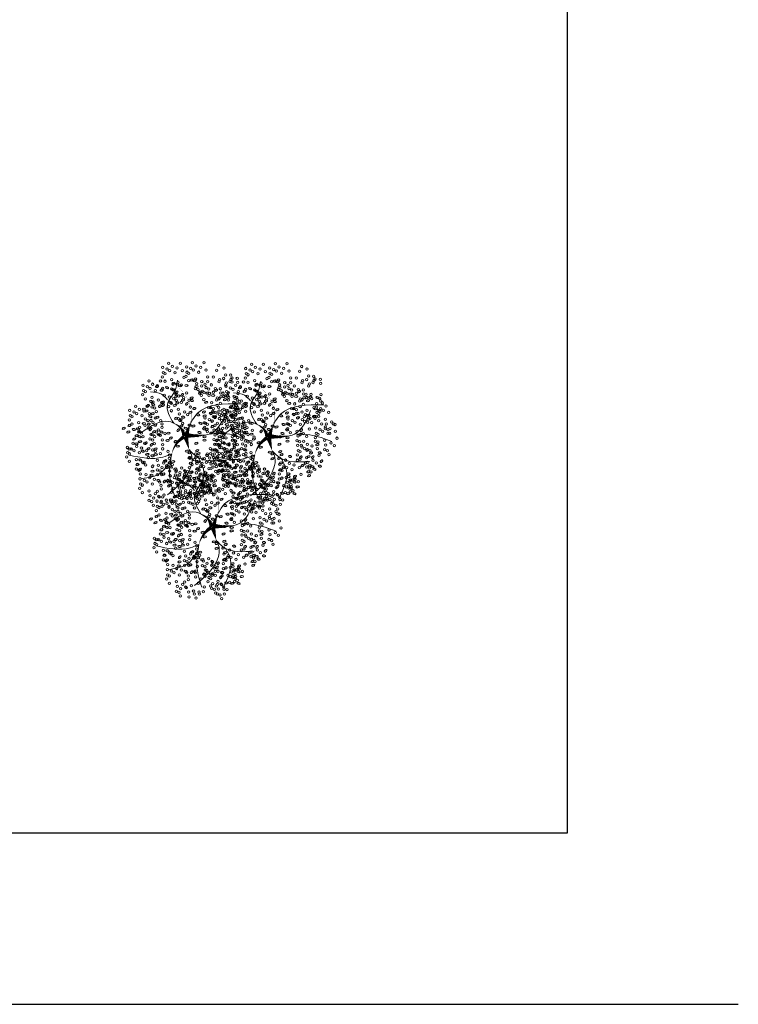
# Model space of a CAD drawing. Header units: millimetres. Extents: x 2152 to 2451, y 445 to 514.
# Tile 21 of 23: x 2426 to 2451, y 445 to 479. Entities that reach past the tile are written whole.
import ezdxf

# ---------------------------------------------------------------- set-up
doc = ezdxf.new("R2010")
doc.units = ezdxf.units.MM
doc.layers.add('01 - Vegetación', color=3, linetype='Continuous', lineweight=0)
doc.layers.add('Cotas', color=3, linetype='Continuous')

# ---------------------------------------------------------------- blocks, each defined once
blk = doc.blocks.new('17')
at = {"layer": '01 - Vegetación'}
for points in [[(4495.84, 1680.23, 1.33, 0.0221, 0.199177), (4489.97, 1684.48, 0.0221, 0.0221, 1.224983)], [(4496.02, 1680.23, 1.33, 0.0221, 0.286986), (4500.47, 1683.82, 0.0221, 0.0221, -1.494927)], [(4496.02, 1679.76, 1.77, 0.0221, 0), (4491.39, 1678.53, 0.0221, 0.0221, 0)], [(4496.02, 1679.66, 1.77, 0.0221, 0), (4500.28, 1678.15, 0.0221, 0.0221, 0)], [(4496.4, 1679.85, 1.77, 0.0221, 0.074947), (4496.4, 1672.95, 0.0221, 0.0221, 0.762797)], [(4497.07, 1679.43, 0.133, 0.0221, 0.381476), (4512.91, 1682.47, 0.0221, 0.0221, -1.841687)]]:
    blk.add_lwpolyline(points, format="xyseb", dxfattribs=at)
for points in [[(4490, 1684.47), (4488.83, 1687.51), (4489.5, 1699.09)], [(4487.73, 1684.98), (4483.44, 1688.25), (4481.42, 1694.81)], [(4497.83, 1680.19), (4501.11, 1685.48), (4497.33, 1694.81)], [(4508.5, 1685.98), (4510.45, 1688), (4511.21, 1691.78)], [(4490, 1684.47), (4482.94, 1685.23), (4475.36, 1683.47)], [(4491.39, 1678.53), (4489.02, 1677.58), (4485.46, 1677.92), (4475.87, 1685.99)], [(4500.47, 1683.82), (4506.92, 1685.99), (4511.46, 1683.47), (4515.25, 1682.46)], [(4491.39, 1678.53), (4489, 1675.9), (4487.73, 1665.57)], [(4496.57, 1678.43), (4497.07, 1670.86), (4505.15, 1665.32)], [(4497.07, 1679.43), (4503.89, 1675.65), (4507.17, 1660.78)], [(4488.74, 1675.4), (4484.7, 1673.64), (4475.11, 1676.16)], [(4497.07, 1670.11), (4496.82, 1665.57), (4494.55, 1658.01)]]:
    blk.add_spline(points, degree=3, dxfattribs=at)
blk = doc.blocks.new('16')
at = {"layer": '01 - Vegetación'}
h = blk.add_hatch(color=40, dxfattribs=at)
h.set_gradient(color1=(255, 191, 0), color2=(223, 255, 127), rotation=180, centered=1, tint=1, name='INVSPHERICAL')
edge = h.paths.add_edge_path()
edge.add_ellipse((4538.847, 1678.642), major_axis=(-0.0033, 0.0777), ratio=0.578492, start_angle=0, end_angle=360, ccw=False)
edge = h.paths.add_edge_path()
edge.add_ellipse((4538.961, 1678.487), major_axis=(-0.0349, 0.0695), ratio=0.578492, start_angle=0, end_angle=360, ccw=False)
edge = h.paths.add_edge_path()
edge.add_ellipse((4538.69, 1678.926), major_axis=(-0.0594, 0.0503), ratio=0.578492, start_angle=0, end_angle=360, ccw=False)
edge = h.paths.add_edge_path()
edge.add_ellipse((4538.676, 1678.266), major_axis=(-0.0033, 0.0777), ratio=0.578492, start_angle=0, end_angle=360, ccw=False)
edge = h.paths.add_edge_path()
edge.add_ellipse((4541.23, 1679.281), major_axis=(0.0274, 0.0728), ratio=0.578492, start_angle=0, end_angle=360, ccw=False)
edge = h.paths.add_edge_path()
edge.add_ellipse((4540.829, 1679.36), major_axis=(-0.0349, 0.0695), ratio=0.578492, start_angle=0, end_angle=360, ccw=False)
edge = h.paths.add_edge_path()
edge.add_ellipse((4541.174, 1679.607), major_axis=(-0.0349, 0.0695), ratio=0.578492, start_angle=0, end_angle=360, ccw=False)
edge = h.paths.add_edge_path()
edge.add_ellipse((4541.072, 1679.421), major_axis=(0.0274, 0.0728), ratio=0.578492, start_angle=0, end_angle=360, ccw=False)
edge = h.paths.add_edge_path()
edge.add_ellipse((4540.113, 1679.632), major_axis=(-0.0349, 0.0695), ratio=0.578492, start_angle=0, end_angle=360, ccw=False)
edge = h.paths.add_edge_path()
edge.add_ellipse((4540.279, 1679.843), major_axis=(-0.0349, 0.0695), ratio=0.578492, start_angle=0, end_angle=360, ccw=False)
edge = h.paths.add_edge_path()
edge.add_ellipse((4540.165, 1679.999), major_axis=(-0.0033, 0.0777), ratio=0.578492, start_angle=0, end_angle=360, ccw=False)
edge = h.paths.add_edge_path()
edge.add_ellipse((4540.499, 1679.956), major_axis=(-0.0033, 0.0777), ratio=0.578492, start_angle=0, end_angle=360, ccw=False)
edge = h.paths.add_edge_path()
edge.add_ellipse((4540.629, 1679.513), major_axis=(-0.0594, 0.0503), ratio=0.578492, start_angle=0, end_angle=360, ccw=False)
edge = h.paths.add_edge_path()
edge.add_ellipse((4540.551, 1680.278), major_axis=(0.0274, 0.0728), ratio=0.578492, start_angle=0, end_angle=360, ccw=False)
edge = h.paths.add_edge_path()
edge.add_ellipse((4539.201, 1679.744), major_axis=(-0.0033, 0.0777), ratio=0.578492, start_angle=0, end_angle=360, ccw=False)
edge = h.paths.add_edge_path()
edge.add_ellipse((4539.14, 1679.893), major_axis=(0.0274, 0.0728), ratio=0.578492, start_angle=0, end_angle=360, ccw=False)
edge = h.paths.add_edge_path()
edge.add_ellipse((4539.208, 1680.126), major_axis=(-0.0033, 0.0777), ratio=0.578492, start_angle=0, end_angle=360, ccw=False)
edge = h.paths.add_edge_path()
edge.add_ellipse((4538.979, 1680.681), major_axis=(-0.0594, 0.0503), ratio=0.578492, start_angle=0, end_angle=360, ccw=False)
edge = h.paths.add_edge_path()
edge.add_ellipse((4538.577, 1680.728), major_axis=(-0.0033, 0.0777), ratio=0.578492, start_angle=0, end_angle=360, ccw=False)
edge = h.paths.add_edge_path()
edge.add_ellipse((4538.926, 1680.033), major_axis=(0.0274, 0.0728), ratio=0.578492, start_angle=0, end_angle=360, ccw=False)
edge = h.paths.add_edge_path()
edge.add_ellipse((4538.95, 1679.842), major_axis=(0.0274, 0.0728), ratio=0.578492, start_angle=0, end_angle=360, ccw=False)
edge = h.paths.add_edge_path()
edge.add_ellipse((4538.621, 1680.191), major_axis=(-0.0349, 0.0695), ratio=0.578492, start_angle=0, end_angle=360, ccw=False)
edge = h.paths.add_edge_path()
edge.add_ellipse((4538.328, 1680.411), major_axis=(0.0274, 0.0728), ratio=0.578492, start_angle=0, end_angle=360, ccw=False)
edge = h.paths.add_edge_path()
edge.add_ellipse((4538.283, 1680.138), major_axis=(-0.0594, 0.0503), ratio=0.578492, start_angle=0, end_angle=360, ccw=False)
edge = h.paths.add_edge_path()
edge.add_ellipse((4538.32, 1679.993), major_axis=(-0.0594, 0.0503), ratio=0.578492, start_angle=0, end_angle=360, ccw=False)
edge = h.paths.add_edge_path()
edge.add_ellipse((4538.755, 1680.687), major_axis=(-0.0033, 0.0777), ratio=0.578492, start_angle=0, end_angle=360, ccw=False)
edge = h.paths.add_edge_path()
edge.add_ellipse((4538.834, 1681.261), major_axis=(-0.0349, 0.0695), ratio=0.578492, start_angle=0, end_angle=360, ccw=False)
edge = h.paths.add_edge_path()
edge.add_ellipse((4539.054, 1681.374), major_axis=(-0.0033, 0.0777), ratio=0.578492, start_angle=0, end_angle=360, ccw=False)
edge = h.paths.add_edge_path()
edge.add_ellipse((4539.147, 1681.076), major_axis=(-0.0594, 0.0503), ratio=0.578492, start_angle=0, end_angle=360, ccw=False)
edge = h.paths.add_edge_path()
edge.add_ellipse((4539.52, 1680.541), major_axis=(-0.0033, 0.0777), ratio=0.578492, start_angle=0, end_angle=360, ccw=False)
edge = h.paths.add_edge_path()
edge.add_ellipse((4539.459, 1680.689), major_axis=(0.0274, 0.0728), ratio=0.578492, start_angle=0, end_angle=360, ccw=False)
edge = h.paths.add_edge_path()
edge.add_ellipse((4539.527, 1680.923), major_axis=(-0.0033, 0.0777), ratio=0.578492, start_angle=0, end_angle=360, ccw=False)
edge = h.paths.add_edge_path()
edge.add_ellipse((4539.265, 1681.244), major_axis=(0.0274, 0.0728), ratio=0.578492, start_angle=0, end_angle=360, ccw=False)
edge = h.paths.add_edge_path()
edge.add_ellipse((4539.188, 1677.478), major_axis=(-0.0594, 0.0503), ratio=0.578492, start_angle=0, end_angle=360, ccw=False)
edge = h.paths.add_edge_path()
edge.add_ellipse((4539.473, 1678.19), major_axis=(0.0274, 0.0728), ratio=0.578492, start_angle=0, end_angle=360, ccw=False)
edge = h.paths.add_edge_path()
edge.add_ellipse((4540.696, 1678.325), major_axis=(0.0274, 0.0728), ratio=0.578492, start_angle=0, end_angle=360, ccw=False)
edge = h.paths.add_edge_path()
edge.add_ellipse((4540.33, 1678.305), major_axis=(-0.0033, 0.0777), ratio=0.578492, start_angle=0, end_angle=360, ccw=False)
edge = h.paths.add_edge_path()
edge.add_ellipse((4540.174, 1678.307), major_axis=(-0.0033, 0.0777), ratio=0.578492, start_angle=0, end_angle=360, ccw=False)
edge = h.paths.add_edge_path()
edge.add_ellipse((4540.488, 1677.717), major_axis=(-0.0594, 0.0503), ratio=0.578492, start_angle=0, end_angle=360, ccw=False)
edge = h.paths.add_edge_path()
edge.add_ellipse((4540.676, 1677.675), major_axis=(-0.0594, 0.0503), ratio=0.578492, start_angle=0, end_angle=360, ccw=False)
edge = h.paths.add_edge_path()
edge.add_ellipse((4539.469, 1677.341), major_axis=(-0.0033, 0.0777), ratio=0.578492, start_angle=0, end_angle=360, ccw=False)
edge = h.paths.add_edge_path()
edge.add_ellipse((4539.773, 1677.406), major_axis=(-0.0594, 0.0503), ratio=0.578492, start_angle=0, end_angle=360, ccw=False)
edge = h.paths.add_edge_path()
edge.add_ellipse((4539.631, 1677.23), major_axis=(-0.0349, 0.0695), ratio=0.578492, start_angle=0, end_angle=360, ccw=False)
edge = h.paths.add_edge_path()
edge.add_ellipse((4539.445, 1677.695), major_axis=(-0.0594, 0.0503), ratio=0.578492, start_angle=0, end_angle=360, ccw=False)
edge = h.paths.add_edge_path()
edge.add_ellipse((4542.676, 1679.136), major_axis=(-0.0033, 0.0777), ratio=0.578492, start_angle=0, end_angle=360, ccw=False)
edge = h.paths.add_edge_path()
edge.add_ellipse((4542.661, 1679.428), major_axis=(-0.0033, 0.0777), ratio=0.578492, start_angle=0, end_angle=360, ccw=False)
edge = h.paths.add_edge_path()
edge.add_ellipse((4542.742, 1679.554), major_axis=(-0.0033, 0.0777), ratio=0.578492, start_angle=0, end_angle=360, ccw=False)
edge = h.paths.add_edge_path()
edge.add_ellipse((4542.776, 1679.728), major_axis=(-0.0349, 0.0695), ratio=0.578492, start_angle=0, end_angle=360, ccw=False)
edge = h.paths.add_edge_path()
edge.add_ellipse((4542.477, 1679.745), major_axis=(0.0274, 0.0728), ratio=0.578492, start_angle=0, end_angle=360, ccw=False)
edge = h.paths.add_edge_path()
edge.add_ellipse((4542.578, 1680.02), major_axis=(0.0274, 0.0728), ratio=0.578492, start_angle=0, end_angle=360, ccw=False)
edge = h.paths.add_edge_path()
edge.add_ellipse((4542.466, 1680.268), major_axis=(-0.0349, 0.0695), ratio=0.578492, start_angle=0, end_angle=360, ccw=False)
edge = h.paths.add_edge_path()
edge.add_ellipse((4542.632, 1680.479), major_axis=(-0.0349, 0.0695), ratio=0.578492, start_angle=0, end_angle=360, ccw=False)
edge = h.paths.add_edge_path()
edge.add_ellipse((4542.359, 1679.577), major_axis=(-0.0594, 0.0503), ratio=0.578492, start_angle=0, end_angle=360, ccw=False)
edge = h.paths.add_edge_path()
edge.add_ellipse((4542.171, 1679.619), major_axis=(-0.0594, 0.0503), ratio=0.578492, start_angle=0, end_angle=360, ccw=False)
edge = h.paths.add_edge_path()
edge.add_ellipse((4542.246, 1679.328), major_axis=(-0.0594, 0.0503), ratio=0.578492, start_angle=0, end_angle=360, ccw=False)
edge = h.paths.add_edge_path()
edge.add_ellipse((4542.369, 1678.498), major_axis=(0.0274, 0.0728), ratio=0.578492, start_angle=0, end_angle=360, ccw=False)
edge = h.paths.add_edge_path()
edge.add_ellipse((4542.902, 1678.749), major_axis=(-0.0349, 0.0695), ratio=0.578492, start_angle=0, end_angle=360, ccw=False)
edge = h.paths.add_edge_path()
edge.add_ellipse((4542.925, 1678.897), major_axis=(-0.0349, 0.0695), ratio=0.578492, start_angle=0, end_angle=360, ccw=False)
edge = h.paths.add_edge_path()
edge.add_ellipse((4542.628, 1678.671), major_axis=(-0.0033, 0.0777), ratio=0.578492, start_angle=0, end_angle=360, ccw=False)
edge = h.paths.add_edge_path()
edge.add_ellipse((4542.11, 1678.896), major_axis=(-0.0349, 0.0695), ratio=0.578492, start_angle=0, end_angle=360, ccw=False)
edge = h.paths.add_edge_path()
edge.add_ellipse((4542.34, 1678.18), major_axis=(-0.0349, 0.0695), ratio=0.578492, start_angle=0, end_angle=360, ccw=False)
edge = h.paths.add_edge_path()
edge.add_ellipse((4538.137, 1679.191), major_axis=(-0.0349, 0.0695), ratio=0.578492, start_angle=0, end_angle=360, ccw=False)
edge = h.paths.add_edge_path()
edge.add_ellipse((4538.099, 1678.758), major_axis=(-0.0594, 0.0503), ratio=0.578492, start_angle=0, end_angle=360, ccw=False)
edge = h.paths.add_edge_path()
edge.add_ellipse((4537.796, 1678.552), major_axis=(0.0274, 0.0728), ratio=0.578492, start_angle=0, end_angle=360, ccw=False)
edge = h.paths.add_edge_path()
edge.add_ellipse((4537.776, 1678.277), major_axis=(-0.0033, 0.0777), ratio=0.578492, start_angle=0, end_angle=360, ccw=False)
edge = h.paths.add_edge_path()
edge.add_ellipse((4539.181, 1678.6), major_axis=(-0.0033, 0.0777), ratio=0.578492, start_angle=0, end_angle=360, ccw=False)
edge = h.paths.add_edge_path()
edge.add_ellipse((4538.502, 1678.968), major_axis=(-0.0594, 0.0503), ratio=0.578492, start_angle=0, end_angle=360, ccw=False)
edge = h.paths.add_edge_path()
edge.add_ellipse((4538.615, 1679.216), major_axis=(-0.0594, 0.0503), ratio=0.578492, start_angle=0, end_angle=360, ccw=False)
edge = h.paths.add_edge_path()
edge.add_ellipse((4538.188, 1679.557), major_axis=(-0.0033, 0.0777), ratio=0.578492, start_angle=0, end_angle=360, ccw=False)
edge = h.paths.add_edge_path()
edge.add_ellipse((4538.203, 1679.265), major_axis=(-0.0033, 0.0777), ratio=0.578492, start_angle=0, end_angle=360, ccw=False)
edge = h.paths.add_edge_path()
edge.add_ellipse((4538.285, 1679.391), major_axis=(-0.0033, 0.0777), ratio=0.578492, start_angle=0, end_angle=360, ccw=False)
edge = h.paths.add_edge_path()
edge.add_ellipse((4538.856, 1679.647), major_axis=(-0.0349, 0.0695), ratio=0.578492, start_angle=0, end_angle=360, ccw=False)
edge = h.paths.add_edge_path()
edge.add_ellipse((4538.272, 1678.751), major_axis=(0.0274, 0.0728), ratio=0.578492, start_angle=0, end_angle=360, ccw=False)
edge = h.paths.add_edge_path()
edge.add_ellipse((4540.863, 1678.985), major_axis=(0.0274, 0.0728), ratio=0.578492, start_angle=0, end_angle=360, ccw=False)
edge = h.paths.add_edge_path()
edge.add_ellipse((4540.823, 1678.811), major_axis=(-0.0349, 0.0695), ratio=0.578492, start_angle=0, end_angle=360, ccw=False)
edge = h.paths.add_edge_path()
edge.add_ellipse((4541.446, 1678.949), major_axis=(-0.0349, 0.0695), ratio=0.578492, start_angle=0, end_angle=360, ccw=False)
edge = h.paths.add_edge_path()
edge.add_ellipse((4540.434, 1680.393), major_axis=(-0.0033, 0.0777), ratio=0.578492, start_angle=0, end_angle=360, ccw=False)
edge = h.paths.add_edge_path()
edge.add_ellipse((4540.419, 1680.685), major_axis=(-0.0033, 0.0777), ratio=0.578492, start_angle=0, end_angle=360, ccw=False)
edge = h.paths.add_edge_path()
edge.add_ellipse((4539.773, 1680.547), major_axis=(-0.0349, 0.0695), ratio=0.578492, start_angle=0, end_angle=360, ccw=False)
edge = h.paths.add_edge_path()
edge.add_ellipse((4539.782, 1680.87), major_axis=(-0.0349, 0.0695), ratio=0.578492, start_angle=0, end_angle=360, ccw=False)
edge = h.paths.add_edge_path()
edge.add_ellipse((4539.668, 1681.126), major_axis=(0.0274, 0.0728), ratio=0.578492, start_angle=0, end_angle=360, ccw=False)
edge = h.paths.add_edge_path()
edge.add_ellipse((4540.336, 1681.276), major_axis=(0.0274, 0.0728), ratio=0.578492, start_angle=0, end_angle=360, ccw=False)
edge = h.paths.add_edge_path()
edge.add_ellipse((4540.381, 1681.413), major_axis=(-0.0349, 0.0695), ratio=0.578492, start_angle=0, end_angle=360, ccw=False)
edge = h.paths.add_edge_path()
edge.add_ellipse((4540.225, 1681.525), major_axis=(-0.0349, 0.0695), ratio=0.578492, start_angle=0, end_angle=360, ccw=False)
edge = h.paths.add_edge_path()
edge.add_ellipse((4540.009, 1681.424), major_axis=(-0.0033, 0.0777), ratio=0.578492, start_angle=0, end_angle=360, ccw=False)
edge = h.paths.add_edge_path()
edge.add_ellipse((4540.106, 1681.258), major_axis=(-0.0033, 0.0777), ratio=0.578492, start_angle=0, end_angle=360, ccw=False)
edge = h.paths.add_edge_path()
edge.add_ellipse((4540.036, 1680.989), major_axis=(-0.0594, 0.0503), ratio=0.578492, start_angle=0, end_angle=360, ccw=False)
edge = h.paths.add_edge_path()
edge.add_ellipse((4539.967, 1680.73), major_axis=(-0.0594, 0.0503), ratio=0.578492, start_angle=0, end_angle=360, ccw=False)
edge = h.paths.add_edge_path()
edge.add_ellipse((4541.92, 1680.217), major_axis=(-0.0033, 0.0777), ratio=0.578492, start_angle=0, end_angle=360, ccw=False)
edge = h.paths.add_edge_path()
edge.add_ellipse((4541.222, 1680.466), major_axis=(-0.0349, 0.0695), ratio=0.578492, start_angle=0, end_angle=360, ccw=False)
edge = h.paths.add_edge_path()
edge.add_ellipse((4541.387, 1680.676), major_axis=(-0.0349, 0.0695), ratio=0.578492, start_angle=0, end_angle=360, ccw=False)
edge = h.paths.add_edge_path()
edge.add_ellipse((4541.251, 1680.784), major_axis=(0.0274, 0.0728), ratio=0.578492, start_angle=0, end_angle=360, ccw=False)
edge = h.paths.add_edge_path()
edge.add_ellipse((4541.818, 1680.659), major_axis=(0.0274, 0.0728), ratio=0.578492, start_angle=0, end_angle=360, ccw=False)
edge = h.paths.add_edge_path()
edge.add_ellipse((4541.942, 1680.743), major_axis=(0.0274, 0.0728), ratio=0.578492, start_angle=0, end_angle=360, ccw=False)
edge = h.paths.add_edge_path()
edge.add_ellipse((4541.762, 1680.886), major_axis=(-0.0349, 0.0695), ratio=0.578492, start_angle=0, end_angle=360, ccw=False)
edge = h.paths.add_edge_path()
edge.add_ellipse((4541.592, 1681.082), major_axis=(-0.0033, 0.0777), ratio=0.578492, start_angle=0, end_angle=360, ccw=False)
edge = h.paths.add_edge_path()
edge.add_ellipse((4541.511, 1680.956), major_axis=(-0.0033, 0.0777), ratio=0.578492, start_angle=0, end_angle=360, ccw=False)
edge = h.paths.add_edge_path()
edge.add_ellipse((4541.775, 1680.201), major_axis=(-0.0594, 0.0503), ratio=0.578492, start_angle=0, end_angle=360, ccw=False)
edge = h.paths.add_edge_path()
edge.add_ellipse((4541.737, 1680.346), major_axis=(-0.0594, 0.0503), ratio=0.578492, start_angle=0, end_angle=360, ccw=False)
edge = h.paths.add_edge_path()
edge.add_ellipse((4541.843, 1679.118), major_axis=(-0.0594, 0.0503), ratio=0.578492, start_angle=0, end_angle=360, ccw=False)
edge = h.paths.add_edge_path()
edge.add_ellipse((4541.881, 1679.551), major_axis=(-0.0349, 0.0695), ratio=0.578492, start_angle=0, end_angle=360, ccw=False)
edge = h.paths.add_edge_path()
edge.add_ellipse((4542.015, 1679.29), major_axis=(-0.0349, 0.0695), ratio=0.578492, start_angle=0, end_angle=360, ccw=False)
edge = h.paths.add_edge_path()
edge.add_ellipse((4541.91, 1679.869), major_axis=(0.0274, 0.0728), ratio=0.578492, start_angle=0, end_angle=360, ccw=False)
edge = h.paths.add_edge_path()
edge.add_ellipse((4541.769, 1679.666), major_axis=(-0.0033, 0.0777), ratio=0.578492, start_angle=0, end_angle=360, ccw=False)
edge = h.paths.add_edge_path()
edge.add_ellipse((4539.676, 1679.115), major_axis=(-0.0033, 0.0777), ratio=0.578492, start_angle=0, end_angle=360, ccw=False)
edge = h.paths.add_edge_path()
edge.add_ellipse((4539.594, 1678.989), major_axis=(-0.0033, 0.0777), ratio=0.578492, start_angle=0, end_angle=360, ccw=False)
edge = h.paths.add_edge_path()
edge.add_ellipse((4539.898, 1679.531), major_axis=(-0.0033, 0.0777), ratio=0.578492, start_angle=0, end_angle=360, ccw=False)
edge = h.paths.add_edge_path()
edge.add_ellipse((4539.697, 1678.641), major_axis=(-0.0349, 0.0695), ratio=0.578492, start_angle=0, end_angle=360, ccw=False)
edge = h.paths.add_edge_path()
edge.add_ellipse((4539.398, 1678.691), major_axis=(-0.0349, 0.0695), ratio=0.578492, start_angle=0, end_angle=360, ccw=False)
edge = h.paths.add_edge_path()
edge.add_ellipse((4539.555, 1678.579), major_axis=(-0.0349, 0.0695), ratio=0.578492, start_angle=0, end_angle=360, ccw=False)
edge = h.paths.add_edge_path()
edge.add_ellipse((4540.714, 1679.167), major_axis=(0.0274, 0.0728), ratio=0.578492, start_angle=0, end_angle=360, ccw=False)
edge = h.paths.add_edge_path()
edge.add_ellipse((4540.549, 1681.79), major_axis=(-0.0349, 0.0695), ratio=0.578492, start_angle=0, end_angle=360, ccw=False)
edge = h.paths.add_edge_path()
edge.add_ellipse((4540.715, 1682.001), major_axis=(-0.0349, 0.0695), ratio=0.578492, start_angle=0, end_angle=360, ccw=False)
edge = h.paths.add_edge_path()
edge.add_ellipse((4540.848, 1681.741), major_axis=(-0.0349, 0.0695), ratio=0.578492, start_angle=0, end_angle=360, ccw=False)
edge = h.paths.add_edge_path()
edge.add_ellipse((4540.661, 1681.542), major_axis=(0.0274, 0.0728), ratio=0.578492, start_angle=0, end_angle=360, ccw=False)
edge = h.paths.add_edge_path()
edge.add_ellipse((4540.684, 1681.351), major_axis=(0.0274, 0.0728), ratio=0.578492, start_angle=0, end_angle=360, ccw=False)
edge = h.paths.add_edge_path()
edge.add_ellipse((4540.56, 1681.267), major_axis=(0.0274, 0.0728), ratio=0.578492, start_angle=0, end_angle=360, ccw=False)
edge = h.paths.add_edge_path()
edge.add_ellipse((4540.528, 1678.539), major_axis=(0.0274, 0.0728), ratio=0.578492, start_angle=0, end_angle=360, ccw=False)
edge = h.paths.add_edge_path()
edge.add_ellipse((4540.38, 1678.647), major_axis=(0.0274, 0.0728), ratio=0.578492, start_angle=0, end_angle=360, ccw=False)
edge = h.paths.add_edge_path()
edge.add_ellipse((4540.034, 1678.678), major_axis=(-0.0349, 0.0695), ratio=0.578492, start_angle=0, end_angle=360, ccw=False)
edge = h.paths.add_edge_path()
edge.add_ellipse((4540.944, 1678.493), major_axis=(0.0274, 0.0728), ratio=0.578492, start_angle=0, end_angle=360, ccw=False)
edge = h.paths.add_edge_path()
edge.add_ellipse((4541.625, 1678.77), major_axis=(-0.0349, 0.0695), ratio=0.578492, start_angle=0, end_angle=360, ccw=False)
edge = h.paths.add_edge_path()
edge.add_ellipse((4541.994, 1678.887), major_axis=(0.0274, 0.0728), ratio=0.578492, start_angle=0, end_angle=360, ccw=False)
edge = h.paths.add_edge_path()
edge.add_ellipse((4541.336, 1678.598), major_axis=(0.0274, 0.0728), ratio=0.578492, start_angle=0, end_angle=360, ccw=False)
edge = h.paths.add_edge_path()
edge.add_ellipse((4539.381, 1678.993), major_axis=(-0.0349, 0.0695), ratio=0.578492, start_angle=0, end_angle=360, ccw=False)
edge = h.paths.add_edge_path()
edge.add_ellipse((4540.938, 1681.079), major_axis=(-0.0033, 0.0777), ratio=0.578492, start_angle=0, end_angle=360, ccw=False)
edge = h.paths.add_edge_path()
edge.add_ellipse((4540.699, 1680.759), major_axis=(-0.0594, 0.0503), ratio=0.578492, start_angle=0, end_angle=360, ccw=False)
edge = h.paths.add_edge_path()
edge.add_ellipse((4540.908, 1680.857), major_axis=(-0.0349, 0.0695), ratio=0.578492, start_angle=0, end_angle=360, ccw=False)
edge = h.paths.add_edge_path()
edge.add_ellipse((4540.863, 1680.561), major_axis=(-0.0349, 0.0695), ratio=0.578492, start_angle=0, end_angle=360, ccw=False)
edge = h.paths.add_edge_path()
edge.add_ellipse((4540.564, 1680.61), major_axis=(-0.0349, 0.0695), ratio=0.578492, start_angle=0, end_angle=360, ccw=False)
edge = h.paths.add_edge_path()
edge.add_ellipse((4539.771, 1681.729), major_axis=(-0.0349, 0.0695), ratio=0.578492, start_angle=0, end_angle=360, ccw=False)
edge = h.paths.add_edge_path()
edge.add_ellipse((4540.968, 1678.302), major_axis=(0.0274, 0.0728), ratio=0.578492, start_angle=0, end_angle=360, ccw=False)
edge = h.paths.add_edge_path()
edge.add_ellipse((4541.908, 1678.227), major_axis=(-0.0033, 0.0777), ratio=0.578492, start_angle=0, end_angle=360, ccw=False)
edge = h.paths.add_edge_path()
edge.add_ellipse((4541.283, 1678.297), major_axis=(-0.0349, 0.0695), ratio=0.578492, start_angle=0, end_angle=360, ccw=False)
edge = h.paths.add_edge_path()
edge.add_ellipse((4541.463, 1678.333), major_axis=(-0.0349, 0.0695), ratio=0.578492, start_angle=0, end_angle=360, ccw=False)
edge = h.paths.add_edge_path()
edge.add_ellipse((4538.021, 1678.159), major_axis=(0.0274, 0.0728), ratio=0.578492, start_angle=0, end_angle=360, ccw=False)
edge = h.paths.add_edge_path()
edge.add_ellipse((4537.772, 1677.992), major_axis=(0.0274, 0.0728), ratio=0.578492, start_angle=0, end_angle=360, ccw=False)
edge = h.paths.add_edge_path()
edge.add_ellipse((4538.082, 1677.841), major_axis=(-0.0033, 0.0777), ratio=0.578492, start_angle=0, end_angle=360, ccw=False)
edge = h.paths.add_edge_path()
edge.add_ellipse((4538.572, 1677.966), major_axis=(-0.0349, 0.0695), ratio=0.578492, start_angle=0, end_angle=360, ccw=False)
edge = h.paths.add_edge_path()
edge.add_ellipse((4538.311, 1677.99), major_axis=(0.0274, 0.0728), ratio=0.578492, start_angle=0, end_angle=360, ccw=False)
edge = h.paths.add_edge_path()
edge.add_ellipse((4538.394, 1678.174), major_axis=(0.0274, 0.0728), ratio=0.578492, start_angle=0, end_angle=360, ccw=False)
edge = h.paths.add_edge_path()
edge.add_ellipse((4538.776, 1677.355), major_axis=(-0.0349, 0.0695), ratio=0.578492, start_angle=0, end_angle=360, ccw=False)
edge = h.paths.add_edge_path()
edge.add_ellipse((4538.597, 1677.319), major_axis=(-0.0349, 0.0695), ratio=0.578492, start_angle=0, end_angle=360, ccw=False)
edge = h.paths.add_edge_path()
edge.add_ellipse((4539.063, 1677.621), major_axis=(-0.0349, 0.0695), ratio=0.578492, start_angle=0, end_angle=360, ccw=False)
edge = h.paths.add_edge_path()
edge.add_ellipse((4539.033, 1676.828), major_axis=(0.0274, 0.0728), ratio=0.578492, start_angle=0, end_angle=360, ccw=False)
edge = h.paths.add_edge_path()
edge.add_ellipse((4539.009, 1677.162), major_axis=(0.0274, 0.0728), ratio=0.578492, start_angle=0, end_angle=360, ccw=False)
edge = h.paths.add_edge_path()
edge.add_ellipse((4538.885, 1677.078), major_axis=(0.0274, 0.0728), ratio=0.578492, start_angle=0, end_angle=360, ccw=False)
edge = h.paths.add_edge_path()
edge.add_ellipse((4539.054, 1677.298), major_axis=(-0.0349, 0.0695), ratio=0.578492, start_angle=0, end_angle=360, ccw=False)
edge = h.paths.add_edge_path()
edge.add_ellipse((4542.221, 1677.913), major_axis=(-0.0033, 0.0777), ratio=0.578492, start_angle=0, end_angle=360, ccw=False)
edge = h.paths.add_edge_path()
edge.add_ellipse((4542.451, 1677.771), major_axis=(-0.0349, 0.0695), ratio=0.578492, start_angle=0, end_angle=360, ccw=False)
edge = h.paths.add_edge_path()
edge.add_ellipse((4541.18, 1677.355), major_axis=(-0.0349, 0.0695), ratio=0.578492, start_angle=0, end_angle=360, ccw=False)
edge = h.paths.add_edge_path()
edge.add_ellipse((4541.671, 1678.102), major_axis=(-0.0033, 0.0777), ratio=0.578492, start_angle=0, end_angle=360, ccw=False)
edge = h.paths.add_edge_path()
edge.add_ellipse((4541.411, 1678.017), major_axis=(-0.0033, 0.0777), ratio=0.578492, start_angle=0, end_angle=360, ccw=False)
edge = h.paths.add_edge_path()
edge.add_ellipse((4542.075, 1677.637), major_axis=(-0.0594, 0.0503), ratio=0.578492, start_angle=0, end_angle=360, ccw=False)
edge = h.paths.add_edge_path()
edge.add_ellipse((4541.252, 1677.826), major_axis=(-0.0349, 0.0695), ratio=0.578492, start_angle=0, end_angle=360, ccw=False)
edge = h.paths.add_edge_path()
edge.add_ellipse((4541.596, 1676.853), major_axis=(-0.0033, 0.0777), ratio=0.578492, start_angle=0, end_angle=360, ccw=False)
edge = h.paths.add_edge_path()
edge.add_ellipse((4541.655, 1677.018), major_axis=(-0.0033, 0.0777), ratio=0.578492, start_angle=0, end_angle=360, ccw=False)
edge = h.paths.add_edge_path()
edge.add_ellipse((4542.033, 1677.371), major_axis=(-0.0349, 0.0695), ratio=0.578492, start_angle=0, end_angle=360, ccw=False)
edge = h.paths.add_edge_path()
edge.add_ellipse((4542.19, 1677.259), major_axis=(-0.0349, 0.0695), ratio=0.578492, start_angle=0, end_angle=360, ccw=False)
edge = h.paths.add_edge_path()
edge.add_ellipse((4542.168, 1676.931), major_axis=(0.0274, 0.0728), ratio=0.578492, start_angle=0, end_angle=360, ccw=False)
edge = h.paths.add_edge_path()
edge.add_ellipse((4542.176, 1677.433), major_axis=(-0.0349, 0.0695), ratio=0.578492, start_angle=0, end_angle=360, ccw=False)
edge = h.paths.add_edge_path()
edge.add_ellipse((4541.313, 1677.094), major_axis=(-0.0349, 0.0695), ratio=0.578492, start_angle=0, end_angle=360, ccw=False)
edge = h.paths.add_edge_path()
edge.add_ellipse((4541.359, 1677.391), major_axis=(-0.0349, 0.0695), ratio=0.578492, start_angle=0, end_angle=360, ccw=False)
edge = h.paths.add_edge_path()
edge.add_ellipse((4540.019, 1676.943), major_axis=(-0.0349, 0.0695), ratio=0.578492, start_angle=0, end_angle=360, ccw=False)
edge = h.paths.add_edge_path()
edge.add_ellipse((4539.641, 1676.826), major_axis=(0.0274, 0.0728), ratio=0.578492, start_angle=0, end_angle=360, ccw=False)
edge = h.paths.add_edge_path()
edge.add_ellipse((4539.262, 1676.754), major_axis=(-0.0594, 0.0503), ratio=0.578492, start_angle=0, end_angle=360, ccw=False)
edge = h.paths.add_edge_path()
edge.add_ellipse((4539.45, 1677.146), major_axis=(-0.0594, 0.0503), ratio=0.578492, start_angle=0, end_angle=360, ccw=False)
at = {"layer": '01 - Vegetación', "extrusion": (0, 0, -1)}
for centre, major_axis in [((4540.715, 1682.001), (-0.0349, 0.0695)), ((4539.771, 1681.729), (-0.0349, 0.0695)), ((4540.549, 1681.79), (-0.0349, 0.0695)), ((4540.848, 1681.741), (-0.0349, 0.0695)), ((4538.834, 1681.261), (-0.0349, 0.0695)), ((4539.054, 1681.374), (-0.0033, 0.0777)), ((4540.009, 1681.424), (-0.0033, 0.0777)), ((4540.106, 1681.258), (-0.0033, 0.0777)), ((4540.225, 1681.525), (-0.0349, 0.0695)), ((4540.381, 1681.413), (-0.0349, 0.0695)), ((4541.592, 1681.082), (-0.0033, 0.0777)), ((4538.577, 1680.728), (-0.0033, 0.0777)), ((4538.755, 1680.687), (-0.0033, 0.0777)), ((4539.527, 1680.923), (-0.0033, 0.0777)), ((4539.782, 1680.87), (-0.0349, 0.0695)), ((4540.419, 1680.685), (-0.0033, 0.0777)), ((4540.908, 1680.857), (-0.0349, 0.0695)), ((4540.938, 1681.079), (-0.0033, 0.0777)), ((4541.387, 1680.676), (-0.0349, 0.0695)), ((4541.511, 1680.956), (-0.0033, 0.0777)), ((4541.762, 1680.886), (-0.0349, 0.0695)), ((4538.621, 1680.191), (-0.0349, 0.0695)), ((4539.52, 1680.541), (-0.0033, 0.0777)), ((4539.773, 1680.547), (-0.0349, 0.0695)), ((4540.434, 1680.393), (-0.0033, 0.0777)), ((4540.564, 1680.61), (-0.0349, 0.0695)), ((4540.863, 1680.561), (-0.0349, 0.0695)), ((4541.222, 1680.466), (-0.0349, 0.0695)), ((4541.92, 1680.217), (-0.0033, 0.0777)), ((4542.466, 1680.268), (-0.0349, 0.0695)), ((4542.632, 1680.479), (-0.0349, 0.0695)), ((4539.201, 1679.744), (-0.0033, 0.0777)), ((4539.208, 1680.126), (-0.0033, 0.0777)), ((4540.165, 1679.999), (-0.0033, 0.0777)), ((4540.279, 1679.843), (-0.0349, 0.0695)), ((4540.499, 1679.956), (-0.0033, 0.0777)), ((4542.776, 1679.728), (-0.0349, 0.0695)), ((4538.188, 1679.557), (-0.0033, 0.0777)), ((4538.285, 1679.391), (-0.0033, 0.0777)), ((4538.856, 1679.647), (-0.0349, 0.0695)), ((4539.898, 1679.531), (-0.0033, 0.0777)), ((4540.113, 1679.632), (-0.0349, 0.0695)), ((4540.829, 1679.36), (-0.0349, 0.0695)), ((4541.174, 1679.607), (-0.0349, 0.0695)), ((4541.769, 1679.666), (-0.0033, 0.0777)), ((4541.881, 1679.551), (-0.0349, 0.0695)), ((4542.015, 1679.29), (-0.0349, 0.0695)), ((4542.661, 1679.428), (-0.0033, 0.0777)), ((4542.742, 1679.554), (-0.0033, 0.0777)), ((4538.137, 1679.191), (-0.0349, 0.0695)), ((4538.203, 1679.265), (-0.0033, 0.0777)), ((4539.381, 1678.993), (-0.0349, 0.0695)), ((4539.594, 1678.989), (-0.0033, 0.0777)), ((4539.676, 1679.115), (-0.0033, 0.0777)), ((4541.446, 1678.949), (-0.0349, 0.0695)), ((4542.11, 1678.896), (-0.0349, 0.0695)), ((4542.676, 1679.136), (-0.0033, 0.0777)), ((4542.925, 1678.897), (-0.0349, 0.0695)), ((4538.847, 1678.642), (-0.0033, 0.0777)), ((4538.961, 1678.487), (-0.0349, 0.0695)), ((4539.181, 1678.6), (-0.0033, 0.0777)), ((4539.398, 1678.691), (-0.0349, 0.0695)), ((4539.555, 1678.579), (-0.0349, 0.0695)), ((4539.697, 1678.641), (-0.0349, 0.0695)), ((4540.034, 1678.678), (-0.0349, 0.0695)), ((4540.823, 1678.811), (-0.0349, 0.0695)), ((4541.625, 1678.77), (-0.0349, 0.0695)), ((4542.628, 1678.671), (-0.0033, 0.0777)), ((4542.902, 1678.749), (-0.0349, 0.0695)), ((4537.776, 1678.277), (-0.0033, 0.0777)), ((4538.572, 1677.966), (-0.0349, 0.0695)), ((4538.676, 1678.266), (-0.0033, 0.0777)), ((4540.174, 1678.307), (-0.0033, 0.0777)), ((4540.33, 1678.305), (-0.0033, 0.0777)), ((4541.283, 1678.297), (-0.0349, 0.0695)), ((4541.411, 1678.017), (-0.0033, 0.0777)), ((4541.463, 1678.333), (-0.0349, 0.0695)), ((4541.671, 1678.102), (-0.0033, 0.0777)), ((4541.908, 1678.227), (-0.0033, 0.0777)), ((4542.34, 1678.18), (-0.0349, 0.0695)), ((4538.082, 1677.841), (-0.0033, 0.0777)), ((4539.063, 1677.621), (-0.0349, 0.0695)), ((4541.252, 1677.826), (-0.0349, 0.0695)), ((4542.221, 1677.913), (-0.0033, 0.0777)), ((4542.451, 1677.771), (-0.0349, 0.0695)), ((4538.597, 1677.319), (-0.0349, 0.0695)), ((4538.776, 1677.355), (-0.0349, 0.0695)), ((4539.054, 1677.298), (-0.0349, 0.0695)), ((4539.469, 1677.341), (-0.0033, 0.0777)), ((4539.631, 1677.23), (-0.0349, 0.0695)), ((4541.18, 1677.355), (-0.0349, 0.0695)), ((4541.313, 1677.094), (-0.0349, 0.0695)), ((4541.359, 1677.391), (-0.0349, 0.0695)), ((4542.033, 1677.371), (-0.0349, 0.0695)), ((4542.176, 1677.433), (-0.0349, 0.0695)), ((4542.19, 1677.259), (-0.0349, 0.0695)), ((4540.019, 1676.943), (-0.0349, 0.0695)), ((4541.596, 1676.853), (-0.0033, 0.0777)), ((4541.655, 1677.018), (-0.0033, 0.0777))]:
    blk.add_ellipse(centre, major_axis=major_axis, ratio=0.578492, start_param=3.141593, end_param=9.424778, dxfattribs=at)
for centre, major_axis in [((4540.661, 1681.542), (0.0274, 0.0728)), ((4539.265, 1681.244), (0.0274, 0.0728)), ((4539.668, 1681.126), (0.0274, 0.0728)), ((4540.336, 1681.276), (0.0274, 0.0728)), ((4540.56, 1681.267), (0.0274, 0.0728)), ((4540.684, 1681.351), (0.0274, 0.0728)), ((4538.979, 1680.681), (-0.0594, 0.0503)), ((4539.147, 1681.076), (-0.0594, 0.0503)), ((4539.459, 1680.689), (0.0274, 0.0728)), ((4539.967, 1680.73), (-0.0594, 0.0503)), ((4540.036, 1680.989), (-0.0594, 0.0503)), ((4540.699, 1680.759), (-0.0594, 0.0503)), ((4541.251, 1680.784), (0.0274, 0.0728)), ((4541.818, 1680.659), (0.0274, 0.0728)), ((4541.942, 1680.743), (0.0274, 0.0728)), ((4538.328, 1680.411), (0.0274, 0.0728)), ((4540.551, 1680.278), (0.0274, 0.0728)), ((4541.737, 1680.346), (-0.0594, 0.0503)), ((4541.775, 1680.201), (-0.0594, 0.0503)), ((4538.283, 1680.138), (-0.0594, 0.0503)), ((4538.32, 1679.993), (-0.0594, 0.0503)), ((4538.926, 1680.033), (0.0274, 0.0728)), ((4538.95, 1679.842), (0.0274, 0.0728)), ((4539.14, 1679.893), (0.0274, 0.0728)), ((4541.91, 1679.869), (0.0274, 0.0728)), ((4542.477, 1679.745), (0.0274, 0.0728)), ((4542.578, 1680.02), (0.0274, 0.0728)), ((4540.629, 1679.513), (-0.0594, 0.0503)), ((4541.072, 1679.421), (0.0274, 0.0728)), ((4541.23, 1679.281), (0.0274, 0.0728)), ((4542.171, 1679.619), (-0.0594, 0.0503)), ((4542.246, 1679.328), (-0.0594, 0.0503)), ((4542.359, 1679.577), (-0.0594, 0.0503)), ((4538.502, 1678.968), (-0.0594, 0.0503)), ((4538.615, 1679.216), (-0.0594, 0.0503)), ((4538.69, 1678.926), (-0.0594, 0.0503)), ((4540.714, 1679.167), (0.0274, 0.0728)), ((4540.863, 1678.985), (0.0274, 0.0728)), ((4541.843, 1679.118), (-0.0594, 0.0503)), ((4541.994, 1678.887), (0.0274, 0.0728)), ((4537.796, 1678.552), (0.0274, 0.0728)), ((4538.099, 1678.758), (-0.0594, 0.0503)), ((4538.272, 1678.751), (0.0274, 0.0728)), ((4540.38, 1678.647), (0.0274, 0.0728)), ((4540.528, 1678.539), (0.0274, 0.0728)), ((4540.944, 1678.493), (0.0274, 0.0728)), ((4541.336, 1678.598), (0.0274, 0.0728)), ((4542.369, 1678.498), (0.0274, 0.0728)), ((4537.772, 1677.992), (0.0274, 0.0728)), ((4538.021, 1678.159), (0.0274, 0.0728)), ((4538.311, 1677.99), (0.0274, 0.0728)), ((4538.394, 1678.174), (0.0274, 0.0728)), ((4539.473, 1678.19), (0.0274, 0.0728)), ((4540.696, 1678.325), (0.0274, 0.0728)), ((4540.968, 1678.302), (0.0274, 0.0728)), ((4539.445, 1677.695), (-0.0594, 0.0503)), ((4540.488, 1677.717), (-0.0594, 0.0503)), ((4540.676, 1677.675), (-0.0594, 0.0503)), ((4542.075, 1677.637), (-0.0594, 0.0503)), ((4538.885, 1677.078), (0.0274, 0.0728)), ((4539.009, 1677.162), (0.0274, 0.0728)), ((4539.188, 1677.478), (-0.0594, 0.0503)), ((4539.45, 1677.146), (-0.0594, 0.0503)), ((4539.773, 1677.406), (-0.0594, 0.0503)), ((4539.033, 1676.828), (0.0274, 0.0728)), ((4539.262, 1676.754), (-0.0594, 0.0503)), ((4539.641, 1676.826), (0.0274, 0.0728)), ((4542.168, 1676.931), (0.0274, 0.0728))]:
    blk.add_ellipse(centre, major_axis=major_axis, ratio=0.578492, dxfattribs=at)
blk = doc.blocks.new('18')
at = {"color": 60}
for centre in [(4488.87, 1699.94), (4484.7, 1696.68), (4487.42, 1699.03), (4487.96, 1696.68), (4489.95, 1699.03), (4490.32, 1699.58), (4491.04, 1697.4), (4491.59, 1698.31), (4492.13, 1699.76), (4493.58, 1697.76), (4500.15, 1698.17), (4501.6, 1699.08), (4502.68, 1698.17), (4503.05, 1698.72), (4503.77, 1696.54), (4504.32, 1697.45), (4504.86, 1698.9), (4506.31, 1696.91), (4476.66, 1694.63), (4478.11, 1695.54), (4479.2, 1694.63), (4479.56, 1695.18), (4480.83, 1693.91), (4481.37, 1695.36), (4482.82, 1693.36), (4483.07, 1695.23), (4484.34, 1695.77), (4486.15, 1693.42), (4486.33, 1696.32), (4487.06, 1694.51), (4490.32, 1695.59), (4491.95, 1694.87), (4492.49, 1696.5), (4493.58, 1693.78), (4495.8, 1694.37), (4497.07, 1694.91), (4497.43, 1695.82), (4499.06, 1695.46), (4499.79, 1693.65), (4500.69, 1695.82), (4501.93, 1693.6), (4503.05, 1694.73), (4504.68, 1694.01), (4505.22, 1695.64), (4472.31, 1690.83), (4473.58, 1691.37), (4473.94, 1692.28), (4474.77, 1690.7), (4475.57, 1691.92), (4476.3, 1690.11), (4477.21, 1692.28), (4479.56, 1691.19), (4480.29, 1693), (4481.19, 1690.47), (4481.74, 1692.1), (4488.69, 1692.51), (4490.76, 1690.17), (4491.04, 1693.06), (4491.3, 1691.07), (4493.41, 1690.52), (4494.68, 1691.06), (4495.05, 1691.97), (4495.88, 1690.38), (4496.68, 1691.6), (4497.4, 1689.79), (4498.31, 1691.97), (4498.88, 1692.56), (4500.66, 1690.88), (4501.39, 1692.69), (4501.42, 1691.65), (4502.29, 1690.16), (4503.77, 1692.2), (4506.31, 1692.92), (4471.96, 1687.88), (4473.62, 1688.01), (4475.16, 1688.77), (4475.39, 1689.02), (4475.8, 1687.11), (4477.08, 1689.41), (4477.93, 1688.11), (4479.13, 1688.13), (4480.29, 1688.66), (4482.79, 1688), (4482.82, 1689.38), (4484.06, 1688.54), (4484.42, 1689.44), (4485.25, 1687.86), (4486.05, 1689.08), (4486.77, 1687.27), (4487.55, 1686.58), (4487.68, 1689.44), (4490.04, 1688.36), (4491.67, 1687.63), (4493.06, 1687.57), (4494.72, 1687.69), (4496.26, 1688.46), (4496.5, 1688.71), (4496.9, 1686.8), (4498.18, 1689.1), (4499.03, 1687.8), (4500.23, 1687.82), (4501.39, 1688.34), (4471.57, 1685.45), (4472.98, 1686.09), (4472.98, 1684.29), (4473.62, 1684.42), (4473.75, 1683.01), (4474.01, 1686.34), (4476.7, 1684.68), (4478.11, 1683.78), (4478.87, 1685.57), (4480.28, 1685.7), (4482.43, 1685.04), (4482.71, 1683.28), (4484.1, 1685.17), (4485.63, 1685.94), (4485.87, 1686.18), (4486.27, 1684.27), (4488.4, 1685.28), (4489.6, 1685.3), (4490.76, 1685.82), (4474.95, 1680.14), (4475.42, 1682.63), (4476.58, 1679.78), (4479, 1682.37), (4479.9, 1682.75), (4481.08, 1681.83), (4481.18, 1682.24), (4482.35, 1682.38), (4483.54, 1681.7), (4483.93, 1679.78), (4484.16, 1680.02), (4484.34, 1682.92), (4485.07, 1681.11), (4473.32, 1678.69), (4474.59, 1679.23), (4475.78, 1678.56), (4476.17, 1676.64), (4476.4, 1676.88), (4477.31, 1677.97), (4480.73, 1678.88), (4482.39, 1679.01), (4472.96, 1675.74), (4474.63, 1675.87), (4478.93, 1673.7), (4480.56, 1673.33), (4481.65, 1676.05), (4482.19, 1673.7), (4477.3, 1672.25), (4478.56, 1672.79), (4479.76, 1672.11), (4481.28, 1671.52), (4482.06, 1670.83)]:
    blk.add_circle(centre, 0.405, dxfattribs=at)
at = {"color": 62}
for centre in [(4508.79, 1693.6), (4510.24, 1694.51), (4511.33, 1693.6), (4511.69, 1694.15), (4513.51, 1694.33), (4504.45, 1689.8), (4505.71, 1690.35), (4506.08, 1691.25), (4507.71, 1690.89), (4509.34, 1691.25), (4511.69, 1690.16), (4512.42, 1691.97), (4512.96, 1692.88), (4513.87, 1691.07), (4514.96, 1692.34), (4507.53, 1687.99), (4508.43, 1689.08), (4510.06, 1687.09), (4512.42, 1687.63), (4513.33, 1689.44), (4514.96, 1688.35), (4475.75, 1680.49), (4477.2, 1681.39), (4478.29, 1680.49), (4478.65, 1681.03), (4479.92, 1679.76), (4480.46, 1681.21), (4471.4, 1676.68), (4472.67, 1677.23), (4473.03, 1678.13), (4474.66, 1677.77), (4476.29, 1678.13), (4478.65, 1677.04), (4479.37, 1678.86), (4480.28, 1676.32), (4480.82, 1677.95), (4481.91, 1679.22), (4474.48, 1674.87), (4475.39, 1675.96), (4477.02, 1673.97), (4479.37, 1674.51), (4481.91, 1675.23), (4481.98, 1675.16), (4483.43, 1676.06), (4484.51, 1675.16), (4484.88, 1675.7), (4485.6, 1673.53), (4486.15, 1674.43), (4486.69, 1675.88), (4488.14, 1673.89), (4477.63, 1671.36), (4478.9, 1671.9), (4479.26, 1672.8), (4480.71, 1669.54), (4480.89, 1672.44), (4481.61, 1670.63), (4482.52, 1672.8), (4484.88, 1671.72), (4486.51, 1670.99), (4487.05, 1672.62), (4488.14, 1669.91), (4483.25, 1668.64), (4485.6, 1669.18)]:
    blk.add_circle(centre, 0.405, dxfattribs=at)
at = {"color": 64}
for centre in [(4514.9, 1686.83), (4516.35, 1687.74), (4517.44, 1686.83), (4517.8, 1687.37), (4519.61, 1687.56), (4510.55, 1683.03), (4511.82, 1683.57), (4512.18, 1684.48), (4513.81, 1684.11), (4515.45, 1684.48), (4517.8, 1683.39), (4518.53, 1685.2), (4519.07, 1686.11), (4519.98, 1684.3), (4521.06, 1685.56), (4513.63, 1681.22), (4514.54, 1682.3), (4516.17, 1680.31), (4518.53, 1680.86), (4519.43, 1682.67), (4521.06, 1681.58), (4489.93, 1669.91), (4491.38, 1669.55), (4493.19, 1669.73), (4485.76, 1666.65), (4487.39, 1666.29), (4488.48, 1669), (4489.02, 1666.65), (4491.01, 1669), (4492.1, 1667.37), (4492.65, 1668.28), (4493.55, 1666.47), (4494.64, 1667.74), (4484.13, 1665.2), (4485.4, 1665.74), (4487.21, 1663.39), (4488.12, 1664.48), (4491.38, 1665.56), (4492.1, 1663.03), (4493.01, 1664.84), (4494.43, 1662.83), (4494.64, 1663.75), (4495.88, 1663.74), (4496.96, 1662.83), (4497.33, 1663.38), (4499.14, 1663.56), (4489.75, 1662.48), (4491.35, 1659.57), (4491.71, 1660.48), (4493.34, 1660.12), (4494.97, 1660.48), (4497.33, 1659.39), (4498.05, 1661.2), (4498.59, 1662.11), (4499.5, 1660.3), (4500.59, 1661.57), (4490.08, 1659.03), (4493.16, 1657.22), (4494.06, 1658.31), (4495.69, 1656.31), (4498.05, 1656.86), (4498.96, 1658.67), (4500.59, 1657.58)]:
    blk.add_circle(centre, 0.405, dxfattribs=at)
at = {"color": 66}
for centre in [(4504.72, 1684.6), (4506.17, 1685.5), (4507.25, 1684.6), (4507.62, 1685.14), (4508.89, 1683.87), (4509.43, 1685.32), (4510.88, 1683.33), (4500.37, 1680.79), (4501.64, 1681.34), (4502, 1682.24), (4503.63, 1681.88), (4504.36, 1680.07), (4505.26, 1682.24), (4507.62, 1681.15), (4508.34, 1682.97), (4509.25, 1680.43), (4509.79, 1682.06), (4503.45, 1678.98), (4505.99, 1678.08), (4508.34, 1678.62), (4510.88, 1679.34), (4512.37, 1676.34), (4515.09, 1678.69), (4515.63, 1676.34), (4516.54, 1679.6), (4517.63, 1678.69), (4517.99, 1679.24), (4518.71, 1677.06), (4519.26, 1677.97), (4519.8, 1679.42), (4521.25, 1677.43), (4499, 1673.23), (4500.45, 1672.87), (4502.26, 1673.05), (4510.74, 1674.89), (4512.01, 1675.43), (4513.82, 1673.08), (4514, 1675.98), (4514.73, 1674.17), (4517.99, 1675.25), (4519.62, 1674.53), (4520.16, 1676.16), (4521.25, 1673.44), (4494.83, 1669.97), (4496.46, 1669.61), (4497.55, 1672.33), (4498.09, 1669.97), (4500.09, 1672.33), (4501.17, 1670.7), (4501.72, 1671.6), (4502.62, 1669.79), (4503.71, 1671.06), (4516.36, 1672.17), (4518.71, 1672.72), (4493.2, 1668.52), (4494.47, 1669.07), (4496.28, 1666.71), (4497.19, 1667.8), (4500.45, 1668.89), (4501.17, 1666.35), (4502.08, 1668.16), (4503.71, 1667.08), (4498.82, 1665.81)]:
    blk.add_circle(centre, 0.405, dxfattribs=at)
at = {"color": 68}
for centre in [(4508.56, 1673.48), (4510.01, 1674.38), (4511.1, 1673.48), (4511.46, 1674.02), (4513.27, 1674.2), (4504.21, 1669.68), (4504.25, 1670.19), (4505.48, 1670.22), (4505.85, 1671.12), (4507.48, 1670.76), (4510.03, 1671.75), (4510.71, 1671.54), (4511.12, 1670.22), (4512.19, 1671.85), (4512.34, 1669.55), (4512.73, 1672.75), (4513.64, 1670.94), (4514.72, 1672.21), (4516.32, 1670.19), (4501.44, 1667.37), (4503.1, 1667.5), (4504.64, 1668.27), (4505.28, 1666.6), (4506.56, 1668.91), (4507.29, 1667.87), (4508.46, 1669.1), (4509.15, 1668.89), (4509.55, 1667.57), (4510.78, 1666.9), (4510.86, 1667.66), (4512.27, 1667.78), (4514.72, 1668.23), (4515.41, 1668.02), (4515.82, 1666.7), (4518.67, 1669.11), (4519.4, 1666.57), (4520.3, 1668.38), (4501.05, 1664.94), (4502.46, 1665.58), (4502.46, 1663.79), (4503.1, 1663.92), (4503.1, 1663.5), (4503.49, 1665.84), (4504.55, 1663.14), (4506.18, 1664.17), (4506.37, 1663.32), (4507.59, 1663.27), (4509.3, 1665.01), (4510.71, 1665.14), (4513.63, 1666), (4514.32, 1665.79), (4514.72, 1664.47), (4515.56, 1664.14), (4515.95, 1663.8), (4516.97, 1664.26), (4517.04, 1666.03), (4498.94, 1660.24), (4500.57, 1659.88), (4501.66, 1662.6), (4502.2, 1660.24), (4503.23, 1662.51), (4504.19, 1662.6), (4504.9, 1662.12), (4505.28, 1660.97), (4505.82, 1661.87), (4506.73, 1660.06), (4507.82, 1661.33), (4508.48, 1661.86), (4509.38, 1662.25), (4510.66, 1661.74), (4514.47, 1661.91), (4515.88, 1662.04), (4497.31, 1658.79), (4498.57, 1659.34), (4500.39, 1656.98), (4501.29, 1658.07), (4504.55, 1659.16)]:
    blk.add_circle(centre, 0.405, dxfattribs=at)
at = {"layer": '01 - Vegetación', "xscale": 7.5, "yscale": 7.5, "zscale": 7.5}
blk.add_blockref('16', (-29556.67, -10914.05), dxfattribs=at)
at = {"layer": '01 - Vegetación'}
blk.add_blockref('17', (0, 0), dxfattribs=at)

msp = doc.modelspace()

# ---------------------------------------------------------------- linework, layer by layer
at = {"layer": 'Cotas', "color": 0}
msp.add_line((2363.346, 444.556), (2450.927, 444.556), dxfattribs=at)
msp.add_lwpolyline([(2369.346, 504.418), (2444.927, 504.418), (2444.927, 450.556), (2369.346, 450.556)], close=True, dxfattribs=at)

# ---------------------------------------------------------------- block references
at = {"layer": '01 - Vegetación', "xscale": 0.1021725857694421, "yscale": 0.1021725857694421, "zscale": 0.1021725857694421, "rotation": 90}
for p in [(2603.174, 5.115), (2606.084, 5.078), (2604.126, 1.932)]:
    msp.add_blockref('18', p, dxfattribs=at)

doc.saveas('drawing.dxf')
